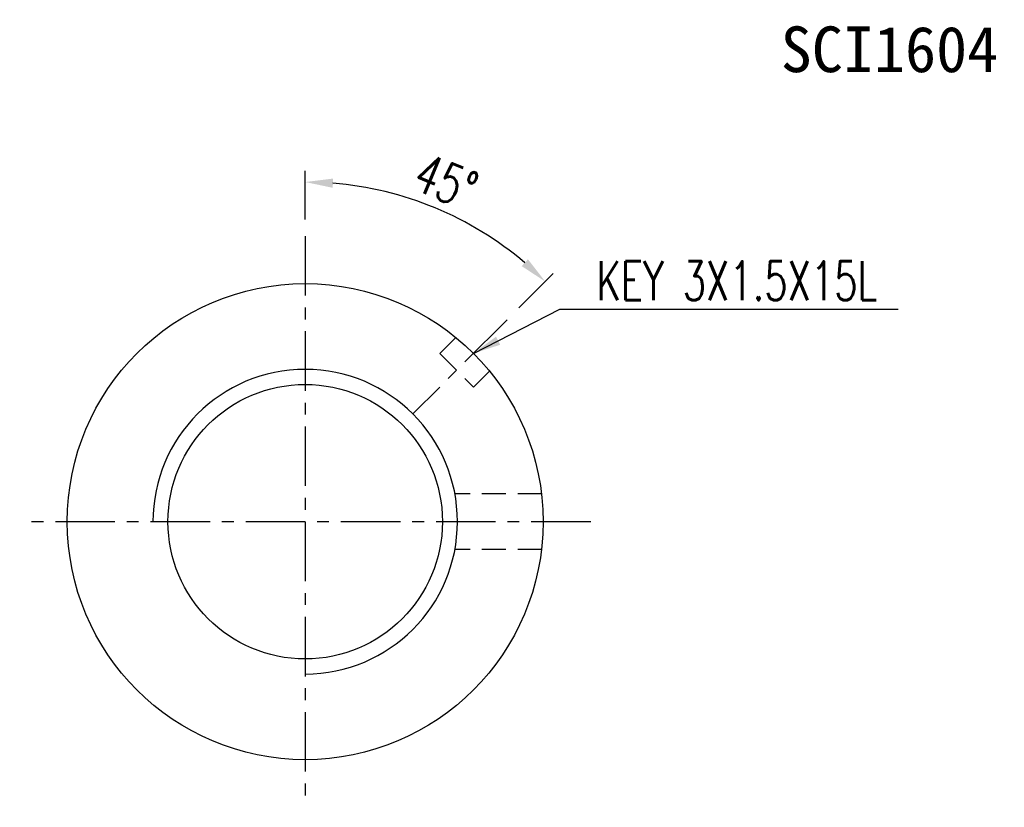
# Model space of a CAD drawing. Extents: x 39 to 593, y 42 to 124.
# Tile 1 of 6: x 39 to 101, y 74 to 124. Entities that reach past the tile are written whole.
import ezdxf
from ezdxf.enums import TextEntityAlignment as Align

# ---------------------------------------------------------------- set-up
doc = ezdxf.new("R2010")
doc.units = 0
doc.header["$LTSCALE"] = 3
doc.header["$MEASUREMENT"] = 0
doc.header["$PDMODE"] = 1
doc.linetypes.add('CENTER', pattern=[2, 1.25, -0.25, 0.25, -0.25])
doc.linetypes.add('DASHED', pattern=[0.75, 0.5, -0.25])
doc.layers.get('DEFPOINTS').update_dxf_attribs({"linetype": 'CONTINUOUS'})
for name, color, linetype in [('CHA', 7, 'CONTINUOUS'), ('CL', 1, 'CENTER'), ('DIM', 4, 'CONTINUOUS'), ('HID', 2, 'DASHED'), ('OUT', 3, 'CONTINUOUS')]:
    doc.layers.add(name, color=color, linetype=linetype)
doc.styles.add('DIM-7', font='SIMPLEX.shx', dxfattribs={"width": 0.7, "bigfont": 'chineset.shx'})
doc.styles.add('T', font='KAIU.TTF')
doc.dimstyles.new('CNS', dxfattribs={"dimtxt": 3.5, "dimasz": 2.5, "dimexe": 1, "dimexo": 1.5, "dimgap": 0.09, "dimtad": 0, "dimdsep": 46, "dimtxsty": 'DIM-7', "dimcen": 0.09, "dimclrd": 1, "dimclre": 1, "dimclrt": 4, "dimadec": 0, "dimazin": 0, "dimtfac": 1, "dimtix": 1, "dimtmove": 2, "dimatfit": 3, "dimfxl": 0, "dimtvp": 0.971429, "dimtolj": 1, "dimarcsym": 0})

# ---------------------------------------------------------------- blocks, each defined once
blk = doc.blocks.new('*D6')
at = {"layer": 'DEFPOINTS', "color": 0, "transparency": 16777216}
for p in [(57.241, 109.963), (67.943, 110.499), (69.969, 104.691), (57.241, 101.563), (44.513, 79.235)]:
    blk.add_point(p, dxfattribs=at)
at = {"layer": 'DIM', "color": 0, "lineweight": -2, "transparency": 16777216}
for p, q in [((57.241, 111.013), (57.241, 114.067)), ((70.711, 105.433), (72.87, 107.593))]:
    blk.add_line(p, q, dxfattribs=at)
blk.add_arc((57.241, 91.963), 21.403, 49.68595, 85.31405, dxfattribs=at)
at = {"layer": 'DIM', "color": 0, "transparency": 16777216}
for points in [[(58.977, 113.004), (59.001, 113.586), (57.241, 113.367)], [(71.286, 108.498), (70.891, 108.069), (72.375, 107.098)]]:
    blk.add_solid(points, dxfattribs=at)
at = {"layer": 'DIM', "color": 0, "transparency": 16777216, "insert": (66.115, 113.386), "char_height": 2.45, "attachment_point": 5, "rotation": 337.5, "style": 'DIM-7'}
blk.add_mtext('\\A1;45°', dxfattribs=at)

msp = doc.modelspace()

# ---------------------------------------------------------------- linework, layer by layer
at = {"layer": 'CL', "color": 0}
for p, q in [((57.241, 109.963), (57.241, 73.963)), ((69.969, 104.691), (64.029, 98.751)), ((75.241, 91.963), (39.241, 91.963))]:
    msp.add_line(p, q, dxfattribs=at)
at = {"layer": 'DIM', "color": 0}
msp.add_arc((57.241, 91.963), 9.6, 270, 180, dxfattribs=at)
at = {"layer": 'HID', "color": 0}
for p, q in [((66.734, 103.577), (65.726, 102.57)), ((65.726, 102.57), (67.847, 100.448)), ((68.855, 101.456), (67.847, 100.448)), ((72.138, 93.713), (66.68, 93.713)), ((72.138, 90.213), (66.68, 90.213))]:
    msp.add_line(p, q, dxfattribs=at)
at = {"layer": 'OUT', "color": 0}
for radius in [15, 8.65]:
    msp.add_circle((57.241, 91.963), radius, dxfattribs=at)

# ---------------------------------------------------------------- texts
at = {"layer": 'CHA', "color": 0, "style": 'T'}
msp.add_text('SCI1604', height=2.88, dxfattribs=at).set_placement((94.081, 121.733), align=Align.MIDDLE)
at = {"layer": 'DIM', "color": 0, "insert": (75.607, 105.921), "char_height": 2.45, "attachment_point": 7, "style": 'DIM-7'}
msp.add_mtext('\\A1;KEY 3X1.5X15L', dxfattribs=at)

# ---------------------------------------------------------------- dimensions: what is measured, and where the dimension line sits
at = {"layer": 'DIM', "color": 0}
dim = msp.add_angular_dim_2l(base=(67.943, 110.499), line1=((69.969, 104.691), (44.513, 79.235)), line2=((57.241, 109.963), (57.241, 101.563)), dimstyle='CNS', override={"dimscale": 0.7, "dimgap": 0.8, "dimtad": 1, "dimclrd": 0, "dimclre": 0, "dimclrt": 0, "dimtp": -0.03, "dimtm": 0.035, "dimtfac": 0.6, "dimtmove": 1}, dxfattribs=at)
dim.commit()
dim.dimension.update_dxf_attribs({"geometry": '*D6', "text_midpoint": (66.115, 113.386)})

# ---------------------------------------------------------------- leaders
at = {"layer": 'DIM', "color": 0, "annotation_type": 0, "has_hookline": 1, "hookline_direction": 0, "text_width": 19.028}
msp.add_leader([(67.847, 102.57), (73.297, 105.361), (75.047, 105.361)], dimstyle='CNS', override={"dimscale": 0.7, "dimgap": 0.8, "dimtad": 1, "dimclrd": 0, "dimclre": 0, "dimclrt": 0, "dimtp": -0.03, "dimtm": 0.035, "dimtfac": 0.6, "dimtmove": 1}, dxfattribs=at)

doc.saveas('drawing.dxf')
